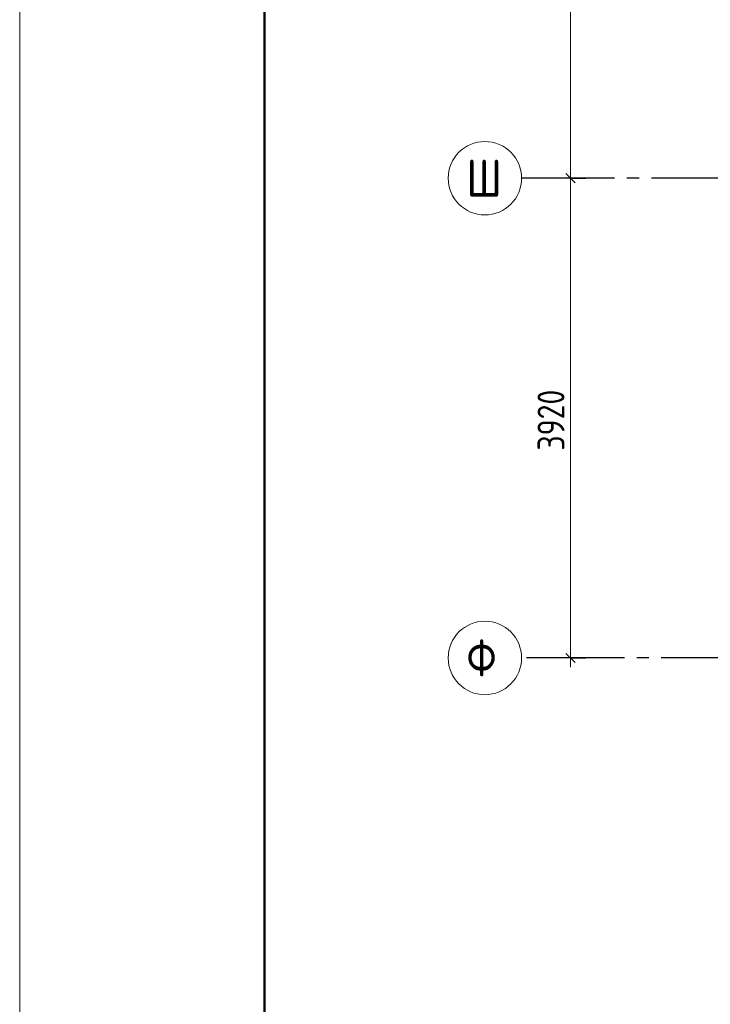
# Model space of a CAD drawing. Header units: millimetres. Extents: x 0 to 31965, y 0 to 29700.
# Tile 2 of 8: x 0 to 5641, y 15540 to 23585. Entities that reach past the tile are written whole.
import ezdxf

# ---------------------------------------------------------------- set-up
doc = ezdxf.new("R2010")
doc.units = ezdxf.units.MM
doc.linetypes.add('______5', pattern=[1100, 800, -100, 100, -100])
doc.layers.add('Standard', color=7, linetype='Continuous', lineweight=25)
doc.layers.add('Оси', color=40, linetype='______5', lineweight=18)
doc.styles.add('GOST 2.304-81', font='txt')
doc.styles.add('ISOCPEUR', font='txt')

msp = doc.modelspace()

# ---------------------------------------------------------------- linework, layer by layer
at = {"layer": 'Standard', "color": 251, "linetype": 'Continuous', "lineweight": -3, "true_color": 0x656565, "transparency": 33554687}
for p, q in [((4500, 22290), (4375, 22290)), ((4500, 22290), (4375, 22290)), ((4500, 22290), (4625, 22290)), ((4500, 22290), (4500, 22290)), ((4500, 22290), (4625, 22290)), ((4500, 22290), (4500, 22290)), ((4500, 18370), (4375, 18370)), ((4500, 18370), (4375, 18370)), ((4500, 18370), (4625, 18370)), ((4500, 18370), (4500, 18370)), ((4500, 18370), (4625, 18370)), ((4500, 18370), (4500, 18370))]:
    msp.add_line(p, q, dxfattribs=at)
at = {"layer": 'Standard', "color": 7, "linetype": 'Continuous', "lineweight": 25, "transparency": 33554687}
for p, q in [((4462.5, 22327.5), (4537.5, 22252.5)), ((4462.5, 22327.5), (4537.5, 22252.5)), ((4462.5, 18407.5), (4537.5, 18332.5)), ((4462.5, 18407.5), (4537.5, 18332.5))]:
    msp.add_line(p, q, dxfattribs=at)
at = {"layer": 'Standard', "color": 7, "linetype": 'Continuous', "lineweight": 13, "transparency": 33554687}
for p, q in [((4500, 22290), (4500, 18370)), ((4500, 22290), (4500, 18370)), ((4500, 18370), (4500, 18295)), ((4500, 18370), (4500, 18295))]:
    msp.add_line(p, q, dxfattribs=at)
msp.add_lwpolyline([(0, 0), (21000, 0), (21000, 29700), (0, 29700), (0, 0)], close=True, dxfattribs=at)
at = {"layer": 'Standard', "color": 7, "linetype": 'Continuous', "lineweight": 50, "transparency": 33554687}
msp.add_lwpolyline([(2000, 29200), (20500, 29200), (20500, 500), (2000, 500), (2000, 29200)], close=True, dxfattribs=at)
at = {"layer": 'Standard', "color": 7, "linetype": 'Continuous', "lineweight": 13, "transparency": 33554687}
msp.add_lwpolyline([(4500, 26210), (4500, 23887.9), (4500, 23887.9), (4500, 22290)], dxfattribs=at)
msp.add_lwpolyline([(4500, 26210), (4500, 23887.9), (4500, 23887.9), (4500, 22290)], dxfattribs=at)
at = {"layer": 'Оси', "color": 8, "linetype": '______5', "lineweight": -3, "transparency": 33554687}
for p, q in [((13660, 22290), (4100, 22290)), ((13740, 18370), (4100, 18370))]:
    msp.add_line(p, q, dxfattribs=at)
at = {"layer": 'Оси', "color": 7, "linetype": 'Continuous', "lineweight": 13, "transparency": 33554687}
for centre in [(3800, 22290), (3800, 18370)]:
    msp.add_circle(centre, 300, dxfattribs=at)

# ---------------------------------------------------------------- texts
at = {"layer": 'Standard', "color": 7, "linetype": 'Continuous', "lineweight": 25, "transparency": 33554687, "insert": (4450, 20064.1), "char_height": 220, "width": 657.052, "attachment_point": 7, "rotation": 90, "style": 'GOST 2.304-81'}
msp.add_mtext('3920', dxfattribs=at)
msp.add_mtext('3920', dxfattribs=at)
at = {"layer": 'Оси', "color": 7, "linetype": 'Continuous', "lineweight": 25, "transparency": 33554687, "char_height": 300, "width": 425, "attachment_point": 7, "style": 'ISOCPEUR'}
for s, insert in [('\\W0.83;Ш', (3650, 22140)), ('\\W0.83;Ф', (3650, 18220))]:
    msp.add_mtext(s, dxfattribs=dict(at, insert=insert))

doc.saveas('drawing.dxf')
